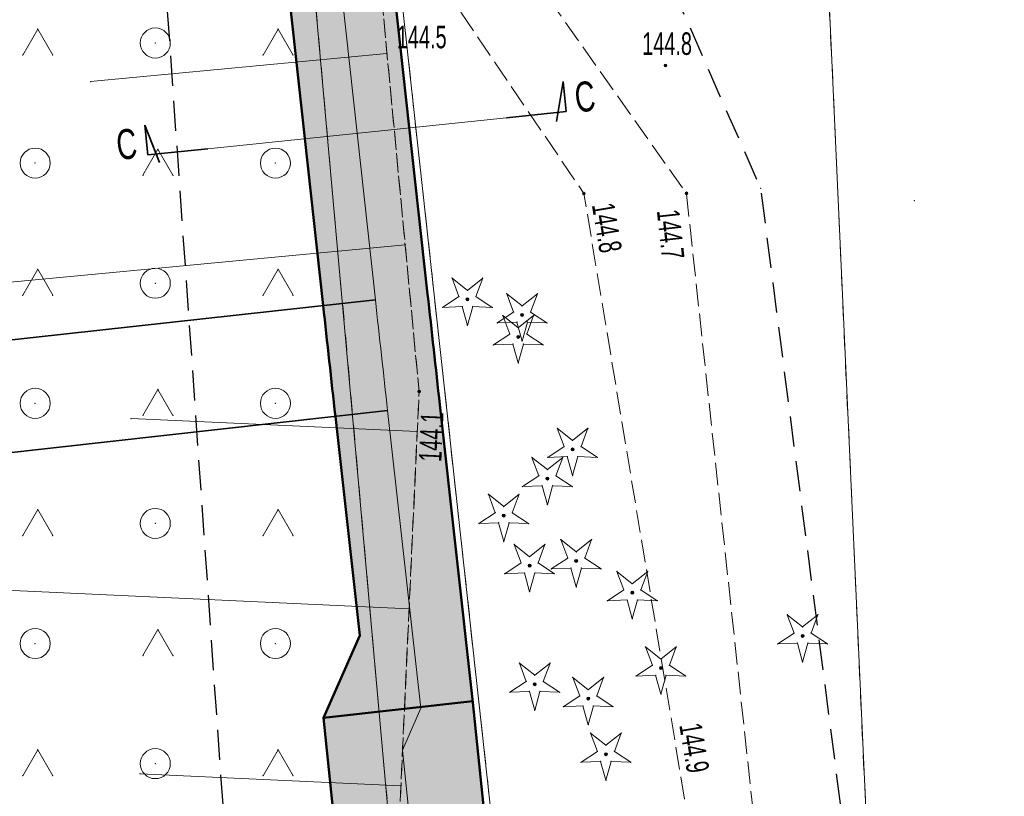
# Model space of a CAD drawing. Extents: x 6456700 to 6518119, y 5963420 to 5980059.
# Tile 215 of 256: x 6512450 to 6512483, y 5966555 to 5966581. Entities that reach past the tile are written whole.
import ezdxf
from ezdxf.enums import TextEntityAlignment as Align

# ---------------------------------------------------------------- set-up
doc = ezdxf.new("R2010")
doc.units = 0
doc.header["$MEASUREMENT"] = 0
for name, pattern in [('L_0_03', [1, 0.5, -0.5]), ('L_0_04', [1.5, 1, -0.5]), ('L_0_52', [1, 0.75, -0.25]), ('L_0_5A', [0.75, 0.5, -0.25])]:
    doc.linetypes.add(name, pattern=pattern)
doc.layers.get('0').update_dxf_attribs({"color": 2, "linetype": 'CONTINUOUS', "lineweight": 5})
for name, color, linetype, lineweight in [('000_Inne__niezydentyfikowane_', 7, 'CONTINUOUS', 18), ('18mm Kreska ciągła', 7, 'CONTINUOUS', 18), ('218_kontur_uzytku_gruntowego', 96, 'L_0_03', 18), ('219_dzialka_ewidencyjna', 7, 'CONTINUOUS', 18), ('35mm Ciągła', 7, 'CONTINUOUS', 35), ('50mm Kreska ciągła', 7, 'CONTINUOUS', 50), ('9mm Kreska ciągła', 252, 'CONTINUOUS', 9), ('drzewo_iglaste', 7, 'CONTINUOUS', 18), ('jezdnia', 7, 'CONTINUOUS', 18), ('ogrodzenie_trwale', 7, 'CONTINUOUS', 18), ('pikieta_naturalna', 7, 'CONTINUOUS', 18), ('pikieta_naturalna_Atr2', 7, 'CONTINUOUS', 18), ('skarpa_nieumocniona', 7, 'CONTINUOUS', 18), ('teren_zalesiony', 7, 'CONTINUOUS', 18), ('Zakres', 7, 'CONTINUOUS', 18)]:
    doc.layers.add(name, color=color, linetype=linetype, lineweight=lineweight)
doc.styles.get("Standard").update_dxf_attribs({"font": 'txt', "width": 0.75})
doc.styles.add('Znaczniki', font='GOTHIC.TTF', dxfattribs={"width": 0.7})

# ---------------------------------------------------------------- blocks, each defined once
blk = doc.blocks.new('mdcp_nowa')
at = {"layer": 'drzewo_iglaste', "linetype": 'Continuous', "lineweight": 18}
for points in [[(6495196.47, 5983022.25, 1), (6495196.47, 5983022.35, 1)], [(6495198.29, 5983021.73, 1), (6495198.29, 5983021.83, 1)], [(6495198.16, 5983021, 1), (6495198.16, 5983021.1, 1)], [(6495199.97, 5983017.25, 1), (6495199.97, 5983017.35, 1)], [(6495199.13, 5983016.28, 1), (6495199.13, 5983016.38, 1)], [(6495197.68, 5983015.05, 1), (6495197.68, 5983015.15, 1)], [(6495198.54, 5983013.38, 1), (6495198.54, 5983013.48, 1)], [(6495200.09, 5983013.54, 1), (6495200.09, 5983013.64, 1)], [(6495201.96, 5983012.48, 1), (6495201.96, 5983012.58, 1)], [(6495207.63, 5983011.04, 1), (6495207.63, 5983011.14, 1)], [(6495202.91, 5983009.97, 1), (6495202.91, 5983010.07, 1)], [(6495198.71, 5983009.43, 1), (6495198.71, 5983009.53, 1)], [(6495200.49, 5983008.95, 1), (6495200.49, 5983009.05, 1)], [(6495201.08, 5983007.1, 1), (6495201.08, 5983007.2, 1)]]:
    blk.add_hatch(color=94, dxfattribs=at).paths.add_polyline_path(points)
at = {"layer": 'pikieta_naturalna', "linetype": 'Continuous', "lineweight": 18}
for points in [[(6495203.06, 5983030.045, 1), (6495203.06, 5983030.135, 1)], [(6495200.35, 5983025.775, 1), (6495200.35, 5983025.865, 1)], [(6495203.76, 5983025.785, 1), (6495203.76, 5983025.875, 1)], [(6495194.86, 5983019.185, 1), (6495194.86, 5983019.275, 1)]]:
    blk.add_hatch(color=18, dxfattribs=at).paths.add_polyline_path(points)
at = {"layer": '000_Inne__niezydentyfikowane_', "linetype": 'Continuous', "lineweight": 18, "flags": 128}
for points in [[(6495193.79, 5983030.49), (6495183.92, 5983029.55)], [(6495194.4, 5983024.12), (6495175.14, 5983022.29)], [(6495194.8, 5983017.9), (6495185.27, 5983018.33)], [(6495194.53, 5983011.99), (6495176.77, 5983012.81)], [(6495194.25, 5983006.1), (6495185.57, 5983006.5)]]:
    blk.add_lwpolyline(points, dxfattribs=at)
at = {"layer": '000_Inne__niezydentyfikowane_'}
for p in [(6495193.79, 5983030.49), (6495183.92, 5983029.55), (6495194.4, 5983024.12), (6495185.27, 5983018.33), (6495194.8, 5983017.9), (6495194.53, 5983011.99), (6495185.57, 5983006.5), (6495194.25, 5983006.1)]:
    blk.add_point(p, dxfattribs=at)
at = {"layer": '218_kontur_uzytku_gruntowego', "lineweight": 18, "flags": 128}
for points in [[(6495189.39, 5983076.89), (6495199.98, 5982980.36)], [(6495199.25, 5982944.91), (6495187.44, 5983076.36)], [(6495209.81, 5983003.62), (6495207.07, 5983064)]]:
    blk.add_lwpolyline(points, dxfattribs=at)
at = {"layer": '219_dzialka_ewidencyjna', "color": 3, "linetype": 'Continuous', "lineweight": 18, "flags": 128}
for points in [[(6495199.98, 5982980.36), (6495189.39, 5983076.89)], [(6495199.25, 5982944.91), (6495187.44, 5983076.36)], [(6495207.07, 5983064), (6495209.81, 5983003.62)]]:
    blk.add_lwpolyline(points, dxfattribs=at)
at = {"layer": 'drzewo_iglaste', "color": 94, "linetype": 'Continuous', "lineweight": 13, "flags": 128}
for points in [[(6495196.187, 5983022.393), (6495195.958, 5983023.006)], [(6495195.958, 5983023.006), (6495196.47, 5983022.599)], [(6495196.47, 5983022.599), (6495196.982, 5983023.006)], [(6495196.982, 5983023.006), (6495196.753, 5983022.393)], [(6495195.642, 5983022.032), (6495196.187, 5983022.393)], [(6495196.753, 5983022.393), (6495197.298, 5983022.032)], [(6495198.007, 5983021.873), (6495197.778, 5983022.486)], [(6495197.778, 5983022.486), (6495198.29, 5983022.079)], [(6495198.29, 5983022.079), (6495198.802, 5983022.486)], [(6495198.802, 5983022.486), (6495198.573, 5983021.873)], [(6495196.295, 5983022.06), (6495195.642, 5983022.032)], [(6495196.47, 5983021.43), (6495196.295, 5983022.06)], [(6495196.645, 5983022.06), (6495196.47, 5983021.43)], [(6495197.298, 5983022.032), (6495196.645, 5983022.06)], [(6495197.462, 5983021.512), (6495198.007, 5983021.873)], [(6495197.877, 5983021.143), (6495197.648, 5983021.756)], [(6495197.648, 5983021.756), (6495198.16, 5983021.349)], [(6495198.16, 5983021.349), (6495198.672, 5983021.756)], [(6495198.672, 5983021.756), (6495198.443, 5983021.143)], [(6495198.573, 5983021.873), (6495199.118, 5983021.512)], [(6495198.115, 5983021.54), (6495197.462, 5983021.512)], [(6495198.29, 5983020.91), (6495198.115, 5983021.54)], [(6495198.465, 5983021.54), (6495198.29, 5983020.91)], [(6495199.118, 5983021.512), (6495198.465, 5983021.54)], [(6495197.332, 5983020.782), (6495197.877, 5983021.143)], [(6495198.443, 5983021.143), (6495198.988, 5983020.782)], [(6495197.985, 5983020.81), (6495197.332, 5983020.782)], [(6495198.16, 5983020.18), (6495197.985, 5983020.81)], [(6495198.335, 5983020.81), (6495198.16, 5983020.18)], [(6495198.988, 5983020.782), (6495198.335, 5983020.81)], [(6495199.458, 5983018.006), (6495199.97, 5983017.599)], [(6495199.687, 5983017.393), (6495199.458, 5983018.006)], [(6495199.97, 5983017.599), (6495200.482, 5983018.006)], [(6495200.482, 5983018.006), (6495200.253, 5983017.393)], [(6495199.142, 5983017.032), (6495199.687, 5983017.393)], [(6495200.253, 5983017.393), (6495200.798, 5983017.032)], [(6495199.795, 5983017.06), (6495199.142, 5983017.032)], [(6495199.97, 5983016.43), (6495199.795, 5983017.06)], [(6495200.145, 5983017.06), (6495199.97, 5983016.43)], [(6495200.798, 5983017.032), (6495200.145, 5983017.06)], [(6495198.618, 5983017.036), (6495199.13, 5983016.629)], [(6495198.847, 5983016.423), (6495198.618, 5983017.036)], [(6495199.13, 5983016.629), (6495199.642, 5983017.036)], [(6495199.642, 5983017.036), (6495199.413, 5983016.423)], [(6495198.302, 5983016.062), (6495198.847, 5983016.423)], [(6495199.413, 5983016.423), (6495199.958, 5983016.062)], [(6495198.955, 5983016.09), (6495198.302, 5983016.062)], [(6495199.13, 5983015.46), (6495198.955, 5983016.09)], [(6495199.305, 5983016.09), (6495199.13, 5983015.46)], [(6495199.958, 5983016.062), (6495199.305, 5983016.09)], [(6495197.168, 5983015.806), (6495197.68, 5983015.399)], [(6495197.397, 5983015.193), (6495197.168, 5983015.806)], [(6495197.68, 5983015.399), (6495198.192, 5983015.806)], [(6495198.192, 5983015.806), (6495197.963, 5983015.193)], [(6495196.852, 5983014.832), (6495197.397, 5983015.193)], [(6495197.963, 5983015.193), (6495198.508, 5983014.832)], [(6495197.505, 5983014.86), (6495196.852, 5983014.832)], [(6495197.68, 5983014.23), (6495197.505, 5983014.86)], [(6495197.855, 5983014.86), (6495197.68, 5983014.23)], [(6495198.508, 5983014.832), (6495197.855, 5983014.86)], [(6495198.028, 5983014.136), (6495198.54, 5983013.729)], [(6495198.257, 5983013.523), (6495198.028, 5983014.136)], [(6495198.54, 5983013.729), (6495199.052, 5983014.136)], [(6495199.052, 5983014.136), (6495198.823, 5983013.523)], [(6495199.578, 5983014.296), (6495200.09, 5983013.889)], [(6495199.807, 5983013.683), (6495199.578, 5983014.296)], [(6495200.09, 5983013.889), (6495200.602, 5983014.296)], [(6495200.602, 5983014.296), (6495200.373, 5983013.683)], [(6495197.712, 5983013.162), (6495198.257, 5983013.523)], [(6495198.823, 5983013.523), (6495199.368, 5983013.162)], [(6495199.262, 5983013.322), (6495199.807, 5983013.683)], [(6495200.373, 5983013.683), (6495200.918, 5983013.322)], [(6495198.365, 5983013.19), (6495197.712, 5983013.162)], [(6495198.54, 5983012.56), (6495198.365, 5983013.19)], [(6495198.715, 5983013.19), (6495198.54, 5983012.56)], [(6495199.368, 5983013.162), (6495198.715, 5983013.19)], [(6495199.915, 5983013.35), (6495199.262, 5983013.322)], [(6495200.09, 5983012.72), (6495199.915, 5983013.35)], [(6495200.265, 5983013.35), (6495200.09, 5983012.72)], [(6495200.918, 5983013.322), (6495200.265, 5983013.35)], [(6495201.677, 5983012.623), (6495201.448, 5983013.236)], [(6495201.448, 5983013.236), (6495201.96, 5983012.829)], [(6495201.96, 5983012.829), (6495202.472, 5983013.236)], [(6495202.472, 5983013.236), (6495202.243, 5983012.623)], [(6495201.132, 5983012.262), (6495201.677, 5983012.623)], [(6495202.243, 5983012.623), (6495202.788, 5983012.262)], [(6495201.785, 5983012.29), (6495201.132, 5983012.262)], [(6495201.96, 5983011.66), (6495201.785, 5983012.29)], [(6495202.135, 5983012.29), (6495201.96, 5983011.66)], [(6495202.788, 5983012.262), (6495202.135, 5983012.29)], [(6495207.347, 5983011.183), (6495207.118, 5983011.796)], [(6495207.118, 5983011.796), (6495207.63, 5983011.389)], [(6495207.63, 5983011.389), (6495208.142, 5983011.796)], [(6495208.142, 5983011.796), (6495207.913, 5983011.183)], [(6495206.802, 5983010.822), (6495207.347, 5983011.183)], [(6495207.913, 5983011.183), (6495208.458, 5983010.822)], [(6495207.455, 5983010.85), (6495206.802, 5983010.822)], [(6495207.63, 5983010.22), (6495207.455, 5983010.85)], [(6495207.805, 5983010.85), (6495207.63, 5983010.22)], [(6495208.458, 5983010.822), (6495207.805, 5983010.85)], [(6495202.627, 5983010.113), (6495202.398, 5983010.726)], [(6495202.398, 5983010.726), (6495202.91, 5983010.319)], [(6495202.91, 5983010.319), (6495203.422, 5983010.726)], [(6495203.422, 5983010.726), (6495203.193, 5983010.113)], [(6495198.198, 5983010.186), (6495198.71, 5983009.779)], [(6495198.427, 5983009.573), (6495198.198, 5983010.186)], [(6495198.71, 5983009.779), (6495199.222, 5983010.186)], [(6495199.222, 5983010.186), (6495198.993, 5983009.573)], [(6495202.082, 5983009.752), (6495202.627, 5983010.113)], [(6495203.193, 5983010.113), (6495203.738, 5983009.752)], [(6495197.882, 5983009.212), (6495198.427, 5983009.573)], [(6495198.993, 5983009.573), (6495199.538, 5983009.212)], [(6495199.978, 5983009.706), (6495200.49, 5983009.299)], [(6495200.207, 5983009.093), (6495199.978, 5983009.706)], [(6495200.49, 5983009.299), (6495201.002, 5983009.706)], [(6495201.002, 5983009.706), (6495200.773, 5983009.093)], [(6495202.735, 5983009.78), (6495202.082, 5983009.752)], [(6495202.91, 5983009.15), (6495202.735, 5983009.78)], [(6495203.085, 5983009.78), (6495202.91, 5983009.15)], [(6495203.738, 5983009.752), (6495203.085, 5983009.78)], [(6495198.535, 5983009.24), (6495197.882, 5983009.212)], [(6495198.71, 5983008.61), (6495198.535, 5983009.24)], [(6495198.885, 5983009.24), (6495198.71, 5983008.61)], [(6495199.538, 5983009.212), (6495198.885, 5983009.24)], [(6495199.662, 5983008.732), (6495200.207, 5983009.093)], [(6495200.773, 5983009.093), (6495201.318, 5983008.732)], [(6495200.315, 5983008.76), (6495199.662, 5983008.732)], [(6495200.49, 5983008.13), (6495200.315, 5983008.76)], [(6495200.665, 5983008.76), (6495200.49, 5983008.13)], [(6495201.318, 5983008.732), (6495200.665, 5983008.76)], [(6495200.568, 5983007.856), (6495201.08, 5983007.449)], [(6495200.797, 5983007.243), (6495200.568, 5983007.856)], [(6495201.08, 5983007.449), (6495201.592, 5983007.856)], [(6495201.592, 5983007.856), (6495201.363, 5983007.243)], [(6495200.252, 5983006.882), (6495200.797, 5983007.243)], [(6495201.363, 5983007.243), (6495201.908, 5983006.882)], [(6495200.905, 5983006.91), (6495200.252, 5983006.882)], [(6495201.08, 5983006.28), (6495200.905, 5983006.91)], [(6495201.255, 5983006.91), (6495201.08, 5983006.28)], [(6495201.908, 5983006.882), (6495201.255, 5983006.91)]]:
    blk.add_lwpolyline(points, dxfattribs=at)
at = {"layer": 'drzewo_iglaste', "color": 94, "linetype": 'Continuous', "lineweight": 18}
for centre in [(6495196.47, 5983022.3), (6495198.29, 5983021.78), (6495198.16, 5983021.05), (6495199.97, 5983017.3), (6495199.13, 5983016.33), (6495197.68, 5983015.1), (6495198.54, 5983013.43), (6495200.09, 5983013.59), (6495201.96, 5983012.53), (6495207.63, 5983011.09), (6495202.91, 5983010.02), (6495198.71, 5983009.48), (6495200.49, 5983009), (6495201.08, 5983007.15)]:
    blk.add_circle(centre, 0.05, dxfattribs=at)
at = {"layer": 'drzewo_iglaste'}
for p in [(6495195.958, 5983023.006), (6495195.958, 5983023.006), (6495196.982, 5983023.006), (6495196.982, 5983023.006), (6495196.187, 5983022.393), (6495196.187, 5983022.393), (6495196.47, 5983022.599), (6495196.47, 5983022.599), (6495196.47, 5983022.3), (6495196.753, 5983022.393), (6495196.753, 5983022.393), (6495197.778, 5983022.486), (6495197.778, 5983022.486), (6495198.802, 5983022.486), (6495198.802, 5983022.486), (6495195.642, 5983022.032), (6495195.642, 5983022.032), (6495196.295, 5983022.06), (6495196.295, 5983022.06), (6495196.645, 5983022.06), (6495196.645, 5983022.06), (6495197.298, 5983022.032), (6495197.298, 5983022.032), (6495198.29, 5983022.079), (6495198.29, 5983022.079), (6495197.648, 5983021.756), (6495197.648, 5983021.756), (6495198.007, 5983021.873), (6495198.007, 5983021.873), (6495198.29, 5983021.78), (6495198.573, 5983021.873), (6495198.573, 5983021.873), (6495198.672, 5983021.756), (6495198.672, 5983021.756), (6495196.47, 5983021.43), (6495196.47, 5983021.43), (6495197.462, 5983021.512), (6495197.462, 5983021.512), (6495198.115, 5983021.54), (6495198.115, 5983021.54), (6495198.16, 5983021.349), (6495198.16, 5983021.349), (6495198.465, 5983021.54), (6495198.465, 5983021.54), (6495199.118, 5983021.512), (6495199.118, 5983021.512), (6495197.877, 5983021.143), (6495197.877, 5983021.143), (6495198.16, 5983021.05), (6495198.443, 5983021.143), (6495198.443, 5983021.143), (6495197.332, 5983020.782), (6495197.332, 5983020.782), (6495197.985, 5983020.81), (6495197.985, 5983020.81), (6495198.29, 5983020.91), (6495198.29, 5983020.91), (6495198.335, 5983020.81), (6495198.335, 5983020.81), (6495198.988, 5983020.782), (6495198.988, 5983020.782), (6495198.16, 5983020.18), (6495198.16, 5983020.18), (6495199.458, 5983018.006), (6495199.458, 5983018.006), (6495200.482, 5983018.006), (6495200.482, 5983018.006), (6495199.687, 5983017.393), (6495199.687, 5983017.393), (6495199.97, 5983017.599), (6495199.97, 5983017.599), (6495200.253, 5983017.393), (6495200.253, 5983017.393), (6495199.795, 5983017.06), (6495199.795, 5983017.06), (6495199.97, 5983017.3), (6495200.145, 5983017.06), (6495200.145, 5983017.06), (6495198.618, 5983017.036), (6495198.618, 5983017.036), (6495199.142, 5983017.032), (6495199.142, 5983017.032), (6495199.642, 5983017.036), (6495199.642, 5983017.036), (6495200.798, 5983017.032), (6495200.798, 5983017.032), (6495198.847, 5983016.423), (6495198.847, 5983016.423), (6495199.13, 5983016.629), (6495199.13, 5983016.629), (6495199.413, 5983016.423), (6495199.413, 5983016.423), (6495199.97, 5983016.43), (6495199.97, 5983016.43), (6495198.955, 5983016.09), (6495198.955, 5983016.09), (6495199.13, 5983016.33), (6495199.305, 5983016.09), (6495199.305, 5983016.09), (6495197.168, 5983015.806), (6495197.168, 5983015.806), (6495198.192, 5983015.806), (6495198.192, 5983015.806), (6495198.302, 5983016.062), (6495198.302, 5983016.062), (6495199.958, 5983016.062), (6495199.958, 5983016.062), (6495199.13, 5983015.46), (6495199.13, 5983015.46), (6495197.397, 5983015.193), (6495197.397, 5983015.193), (6495197.68, 5983015.399), (6495197.68, 5983015.399), (6495197.68, 5983015.1), (6495197.963, 5983015.193), (6495197.963, 5983015.193), (6495196.852, 5983014.832), (6495196.852, 5983014.832), (6495197.505, 5983014.86), (6495197.505, 5983014.86), (6495197.855, 5983014.86), (6495197.855, 5983014.86), (6495198.508, 5983014.832), (6495198.508, 5983014.832), (6495197.68, 5983014.23), (6495197.68, 5983014.23), (6495198.028, 5983014.136), (6495198.028, 5983014.136), (6495199.052, 5983014.136), (6495199.052, 5983014.136), (6495199.578, 5983014.296), (6495199.578, 5983014.296), (6495200.602, 5983014.296), (6495200.602, 5983014.296), (6495200.09, 5983013.889), (6495200.09, 5983013.889), (6495198.257, 5983013.523), (6495198.257, 5983013.523), (6495198.54, 5983013.729), (6495198.54, 5983013.729), (6495198.823, 5983013.523), (6495198.823, 5983013.523), (6495199.807, 5983013.683), (6495199.807, 5983013.683), (6495200.09, 5983013.59), (6495200.373, 5983013.683), (6495200.373, 5983013.683), (6495197.712, 5983013.162), (6495197.712, 5983013.162), (6495198.365, 5983013.19), (6495198.365, 5983013.19), (6495198.54, 5983013.43), (6495198.715, 5983013.19), (6495198.715, 5983013.19), (6495199.262, 5983013.322), (6495199.262, 5983013.322), (6495199.368, 5983013.162), (6495199.368, 5983013.162), (6495199.915, 5983013.35), (6495199.915, 5983013.35), (6495200.265, 5983013.35), (6495200.265, 5983013.35), (6495200.918, 5983013.322), (6495200.918, 5983013.322), (6495201.448, 5983013.236), (6495201.448, 5983013.236), (6495202.472, 5983013.236), (6495202.472, 5983013.236), (6495201.96, 5983012.829), (6495201.96, 5983012.829), (6495198.54, 5983012.56), (6495198.54, 5983012.56), (6495200.09, 5983012.72), (6495200.09, 5983012.72), (6495201.677, 5983012.623), (6495201.677, 5983012.623), (6495201.96, 5983012.53), (6495202.243, 5983012.623), (6495202.243, 5983012.623), (6495201.132, 5983012.262), (6495201.132, 5983012.262), (6495201.785, 5983012.29), (6495201.785, 5983012.29), (6495202.135, 5983012.29), (6495202.135, 5983012.29), (6495202.788, 5983012.262), (6495202.788, 5983012.262), (6495201.96, 5983011.66), (6495201.96, 5983011.66), (6495207.118, 5983011.796), (6495207.118, 5983011.796), (6495208.142, 5983011.796), (6495208.142, 5983011.796), (6495207.347, 5983011.183), (6495207.347, 5983011.183), (6495207.63, 5983011.389), (6495207.63, 5983011.389), (6495207.913, 5983011.183), (6495207.913, 5983011.183), (6495206.802, 5983010.822), (6495206.802, 5983010.822), (6495207.455, 5983010.85), (6495207.455, 5983010.85), (6495207.63, 5983011.09), (6495207.805, 5983010.85), (6495207.805, 5983010.85), (6495208.458, 5983010.822), (6495208.458, 5983010.822), (6495202.398, 5983010.726), (6495202.398, 5983010.726), (6495203.422, 5983010.726), (6495203.422, 5983010.726), (6495198.198, 5983010.186), (6495198.198, 5983010.186), (6495199.222, 5983010.186), (6495199.222, 5983010.186), (6495202.91, 5983010.319), (6495202.91, 5983010.319), (6495207.63, 5983010.22), (6495207.63, 5983010.22), (6495202.627, 5983010.113), (6495202.627, 5983010.113), (6495202.91, 5983010.02), (6495203.193, 5983010.113), (6495203.193, 5983010.113), (6495198.427, 5983009.573), (6495198.427, 5983009.573), (6495198.71, 5983009.779), (6495198.71, 5983009.779), (6495198.993, 5983009.573), (6495198.993, 5983009.573), (6495199.978, 5983009.706), (6495199.978, 5983009.706), (6495201.002, 5983009.706), (6495201.002, 5983009.706), (6495202.082, 5983009.752), (6495202.082, 5983009.752), (6495202.735, 5983009.78), (6495202.735, 5983009.78), (6495203.085, 5983009.78), (6495203.085, 5983009.78), (6495203.738, 5983009.752), (6495203.738, 5983009.752), (6495197.882, 5983009.212), (6495197.882, 5983009.212), (6495198.535, 5983009.24), (6495198.535, 5983009.24), (6495198.71, 5983009.48), (6495198.885, 5983009.24), (6495198.885, 5983009.24), (6495199.538, 5983009.212), (6495199.538, 5983009.212), (6495200.49, 5983009.299), (6495200.49, 5983009.299), (6495200.207, 5983009.093), (6495200.207, 5983009.093), (6495200.49, 5983009), (6495200.773, 5983009.093), (6495200.773, 5983009.093), (6495202.91, 5983009.15), (6495202.91, 5983009.15), (6495198.71, 5983008.61), (6495198.71, 5983008.61), (6495199.662, 5983008.732), (6495199.662, 5983008.732), (6495200.315, 5983008.76), (6495200.315, 5983008.76), (6495200.665, 5983008.76), (6495200.665, 5983008.76), (6495201.318, 5983008.732), (6495201.318, 5983008.732), (6495200.49, 5983008.13), (6495200.49, 5983008.13), (6495200.568, 5983007.856), (6495200.568, 5983007.856), (6495201.592, 5983007.856), (6495201.592, 5983007.856), (6495200.797, 5983007.243), (6495200.797, 5983007.243), (6495201.08, 5983007.449), (6495201.08, 5983007.449), (6495201.363, 5983007.243), (6495201.363, 5983007.243), (6495200.905, 5983006.91), (6495200.905, 5983006.91), (6495201.08, 5983007.15), (6495201.255, 5983006.91), (6495201.255, 5983006.91), (6495200.252, 5983006.882), (6495200.252, 5983006.882), (6495201.908, 5983006.882), (6495201.908, 5983006.882), (6495201.08, 5983006.28), (6495201.08, 5983006.28)]:
    blk.add_point(p, dxfattribs=at)
at = {"layer": 'jezdnia', "color": 7, "linetype": 'L_0_52', "lineweight": 18, "flags": 128}
blk.add_lwpolyline([(6495195.83, 5982978.97), (6495200.77, 5982990.52), (6495203.76, 5983005.28), (6495200.35, 5983025.82), (6495193.24, 5983036.29), (6495189.14, 5983049.6), (6495185.12, 5983067.8), (6495183.17, 5983077.08), (6495178.19, 5983089.73), (6495174.64, 5983098.86), (6495168.43, 5983115.09), (6495161.55, 5983133.83), (6495154.76, 5983147.58), (6495144.33, 5983166.27), (6495135.54, 5983182.13), (6495131.43, 5983212.99), (6495131.68, 5983233.26), (6495131.46, 5983243.99), (6495128.32, 5983280.81), (6495127.29, 5983298.52), (6495124.19, 5983336.19), (6495123.5, 5983344), (6495121.28, 5983367.92), (6495119.64, 5983396.13), (6495116.73, 5983412.76), (6495117.19, 5983441.35), (6495116.43, 5983457.42), (6495115.48, 5983476.53), (6495115.11, 5983482.62), (6495112.3, 5983484.4), (6495091.45, 5983481.81), (6495091.37, 5983484.19), (6495109.96, 5983486.92), (6495113.25, 5983490.41), (6495113.24, 5983503.43), (6495112.69, 5983521.82), (6495113.13, 5983545.8), (6495113.51, 5983566.95), (6495116.02, 5983585), (6495118.4, 5983609.28), (6495123.42, 5983650.06), (6495131.2, 5983686.54), (6495140.07, 5983719.72), (6495146.41, 5983753.33), (6495149.05, 5983763.24), (6495154.18, 5983776.85), (6495160.67, 5983784.68), (6495175.29, 5983798.4), (6495197.26, 5983816.17), (6495217.4, 5983831.86), (6495238.65, 5983846.53), (6495263.72, 5983869.02), (6495276.39, 5983884.8), (6495285.32, 5983901), (6495289.2, 5983910.41), (6495292.89, 5983924.2), (6495294.78, 5983930.12), (6495299.2, 5983944.93), (6495304.61, 5983964.52), (6495307.5, 5983979.46), (6495307.59, 5983992.22), (6495306.46, 5984009.09), (6495305.69, 5984028.3), (6495305.67, 5984038.17), (6495300.99, 5984057.07), (6495297.28, 5984082.3), (6495291.79, 5984107.54), (6495288.36, 5984130.45), (6495280.64, 5984151.56), (6495274.64, 5984171.22), (6495270.98, 5984181.26), (6495273.99, 5984181.03), (6495276.87, 5984171.8), (6495283.5, 5984152.14), (6495291.35, 5984131.82), (6495294.78, 5984110.77), (6495299.68, 5984081.31), (6495303.27, 5984060.79), (6495332.62, 5984062.58), (6495350.78, 5984065.69), (6495352.73, 5984070.57), (6495357.63, 5984062.1), (6495352.37, 5984062.87), (6495334.16, 5984059.86), (6495303.89, 5984056.79), (6495307.64, 5984045.46), (6495309.06, 5984037.47), (6495310.62, 5984029.01), (6495312.95, 5983997.49), (6495310.44, 5983991.82), (6495310.09, 5983979.31), (6495307.08, 5983963.82), (6495301.68, 5983944.67), (6495295.97, 5983923.79), (6495292.77, 5983913.71), (6495290.13, 5983906.38), (6495284.32, 5983893.37), (6495278.05, 5983883.04), (6495264.46, 5983865.44), (6495239.09, 5983842.69), (6495219.23, 5983829.73), (6495216.93, 5983819.97), (6495223.58, 5983813.84), (6495228.16, 5983809.41), (6495224.21, 5983807.55), (6495214.94, 5983813.05), (6495207.87, 5983817.5), (6495201.24, 5983815.27), (6495178.34, 5983796.41), (6495165.6, 5983786.15), (6495159.73, 5983777.73), (6495154.77, 5983771.17), (6495151.16, 5983759.97), (6495150.26, 5983749.93), (6495142.6, 5983719.51), (6495134.42, 5983684.95), (6495127.4, 5983650.76), (6495120.08, 5983602.2), (6495117.42, 5983578.29), (6495115.94, 5983567.9), (6495115.38, 5983544.13), (6495115.07, 5983520.98), (6495115.65, 5983504.52), (6495116.24, 5983490.91), (6495120.25, 5983487.29), (6495126.33, 5983487.84), (6495143.65, 5983489.58), (6495144.46, 5983486.94), (6495127.88, 5983485.15), (6495121.64, 5983482.36), (6495118.37, 5983476.22), (6495119.55, 5983458.22), (6495119.45, 5983441.1), (6495120.18, 5983413.18), (6495121.99, 5983405.13), (6495126.07, 5983403.29), (6495130.48, 5983403.23), (6495129.73, 5983399.77), (6495124.35, 5983396.96), (6495123.73, 5983368.04), (6495126.63, 5983336.2), (6495129.59, 5983298.85), (6495131.1, 5983280.79), (6495133, 5983262.8), (6495134.25, 5983243.51), (6495134.8, 5983233.03), (6495133.67, 5983213.6), (6495138.07, 5983181.73), (6495146.27, 5983167.62), (6495157.18, 5983147.99), (6495163.68, 5983134.39), (6495170.96, 5983115.51), (6495175.46, 5983104.48), (6495181.17, 5983100.74), (6495199.93, 5983101.55), (6495199.17, 5983099.07), (6495182.34, 5983097.53), (6495180.35, 5983094.32), (6495185.39, 5983081.2), (6495192.07, 5983052.44), (6495195.58, 5983038.04), (6495198.53, 5983033.23), (6495203.76, 5983025.83), (6495206.13, 5983003.89), (6495202.54, 5982989.27), (6495201.18, 5982984.38), (6495199.22, 5982977.33), (6495199.31, 5982965.37), (6495200.17, 5982948.62), (6495203.01, 5982926.24), (6495205.43, 5982907.13), (6495210.02, 5982873.53), (6495214.31, 5982847.66), (6495217.75, 5982836.69), (6495222.16, 5982822), (6495228.36, 5982806.97), (6495230.37, 5982804.25), (6495235.28, 5982800.03), (6495240.12, 5982797.03), (6495226.36, 5982801.25), (6495225.42, 5982799.59), (6495224.16, 5982791.52), (6495222.71, 5982778.54), (6495222.21, 5982760.62), (6495221.26, 5982748.78), (6495217.72, 5982722.5), (6495220.89, 5982699.43), (6495222.63, 5982688.01), (6495226.82, 5982681.43), (6495232.44, 5982678.09), (6495238.57, 5982677.74), (6495238.58, 5982674.2), (6495234.94, 5982674.18), (6495222.7, 5982675.95), (6495211.13, 5982675.67), (6495203.44, 5982672.24), (6495190.56, 5982660.85), (6495183.64, 5982651.87), (6495180.18, 5982645.51), (6495176.56, 5982638.14), (6495173.06, 5982629.9), (6495169.79, 5982622.28), (6495168.95, 5982621.1), (6495167.1, 5982622.09), (6495169.54, 5982629.99), (6495175.88, 5982643.52), (6495181.21, 5982652.88), (6495188.25, 5982661.9), (6495200.25, 5982673.34), (6495211.64, 5982680.53), (6495218.14, 5982692.06), (6495218.39, 5982699.72), (6495215.1, 5982723.62), (6495216.08, 5982729.8), (6495218.41, 5982743.49), (6495220.09, 5982761.04), (6495220.41, 5982779.3), (6495221.74, 5982791.03), (6495222.5, 5982799.07), (6495220.92, 5982803.86), (6495210.51, 5982812.59), (6495206.38, 5982817.94), (6495202.5, 5982823.86), (6495197.41, 5982834.99), (6495191.07, 5982840.79), (6495178.96, 5982851.25), (6495180.72, 5982852.83), (6495192.33, 5982842.82), (6495193.9, 5982841.49), (6495196.29, 5982839.47), (6495200.7, 5982838.43), (6495206.86, 5982825.62), (6495210.11, 5982820.87), (6495214.26, 5982814.71), (6495221.36, 5982809.09), (6495224.36, 5982806.84), (6495223.38, 5982810.9), (6495218.5, 5982823.84), (6495214.57, 5982836.22), (6495211.53, 5982847.15), (6495206.8, 5982872.08), (6495202.64, 5982906.51), (6495199.04, 5982926.21), (6495196.67, 5982948.55), (6495195.68, 5982964.58)], close=True, dxfattribs=at)
at = {"layer": 'jezdnia'}
for p in [(6495200.35, 5983025.82), (6495203.76, 5983025.83)]:
    blk.add_point(p, dxfattribs=at)
at = {"layer": 'ogrodzenie_trwale'}
blk.add_point((6495211.35, 5983025.59), dxfattribs=at)
at = {"layer": 'pikieta_naturalna', "color": 7, "linetype": 'Continuous', "lineweight": 18}
for centre in [(6495203.06, 5983030.09), (6495200.35, 5983025.82), (6495203.76, 5983025.83), (6495194.86, 5983019.23)]:
    blk.add_circle(centre, 0.045, dxfattribs=at)
at = {"layer": 'pikieta_naturalna'}
for p in [(6495203.06, 5983030.09), (6495200.35, 5983025.82), (6495203.76, 5983025.83), (6495194.86, 5983019.23)]:
    blk.add_point(p, dxfattribs=at)
at = {"layer": 'skarpa_nieumocniona', "color": 7, "linetype": 'L_0_5A', "lineweight": 18, "flags": 128}
blk.add_lwpolyline([(6495217.65, 5982814.39), (6495212.8, 5982822.34), (6495206.86, 5982825.62), (6495200.7, 5982838.43), (6495195.46, 5982859.44), (6495192.63, 5982871.32), (6495188.85, 5982881.97), (6495183.52, 5982886.94), (6495176.14, 5982900.76), (6495180, 5982904.6), (6495179.15, 5982911.71), (6495175.72, 5982920.63), (6495175.98, 5982930.29), (6495180.63, 5982930.17), (6495180.83, 5982936.86), (6495177.45, 5982936.98), (6495177.48, 5982938.07), (6495176.61, 5982948.59), (6495174.13, 5982984.91), (6495177.26, 5983009.97), (6495168.41, 5983061.47), (6495162.99, 5983082.43), (6495163.97, 5983097.34), (6495159.47, 5983111.58), (6495154.72, 5983137.09), (6495143.3, 5983161.31), (6495133.93, 5983178.05), (6495127.78, 5983190.6), (6495121.74, 5983201), (6495109.97, 5983223.74), (6495115.06, 5983236.61), (6495123.33, 5983219.43), (6495128.48, 5983200.73), (6495134.02, 5983183.5), (6495140.69, 5983170.38), (6495148.28, 5983157.89), (6495159.34, 5983136.7), (6495163.67, 5983127.48), (6495166.42, 5983114.5), (6495172.48, 5983096.4), (6495178.19, 5983089.73), (6495183.17, 5983077.08), (6495185.12, 5983067.8), (6495189.14, 5983049.6), (6495193.24, 5983036.29), (6495194.86, 5983019.23), (6495194.22, 5983005.35), (6495194.46, 5982985.14), (6495193.02, 5982977.78), (6495193.03, 5982974.24), (6495193.09, 5982968.66), (6495193.64, 5982959.29), (6495195.49, 5982946.34), (6495195.53, 5982929.96), (6495198.39, 5982919.26), (6495200.73, 5982901.53), (6495201.7, 5982891.53), (6495206.08, 5982861.3), (6495209.07, 5982851.75), (6495212.1, 5982842.39), (6495218.5, 5982823.84), (6495223.38, 5982810.9), (6495221.36, 5982809.09)], close=True, dxfattribs=at)
at = {"layer": 'skarpa_nieumocniona'}
blk.add_point((6495194.86, 5983019.23), dxfattribs=at)
blk.add_point((6495194.86, 5983019.23), dxfattribs=at)
at = {"layer": 'teren_zalesiony', "color": 7, "linetype": 'L_0_5A', "lineweight": 18, "flags": 128}
blk.add_lwpolyline([(6495177.26, 5983009.97), (6495168.41, 5983061.47), (6495162.99, 5983082.43), (6495163.97, 5983097.34), (6495172.48, 5983096.4), (6495178.19, 5983089.73), (6495183.17, 5983077.08), (6495185.12, 5983067.8), (6495189.14, 5983049.6), (6495193.24, 5983036.29), (6495194.86, 5983019.23), (6495194.22, 5983005.35), (6495194.46, 5982985.14), (6495193.02, 5982977.78), (6495193.03, 5982974.24), (6495193.09, 5982968.66), (6495193.64, 5982959.29), (6495195.49, 5982946.34), (6495195.53, 5982929.96), (6495198.39, 5982919.26), (6495200.73, 5982901.53), (6495201.7, 5982891.53), (6495206.08, 5982861.3), (6495209.07, 5982851.75), (6495195.46, 5982859.44), (6495192.63, 5982871.32), (6495188.85, 5982881.97), (6495183.52, 5982886.94), (6495176.14, 5982900.76), (6495182.8, 5982899.3), (6495180.63, 5982930.17), (6495180.83, 5982936.86), (6495174.13, 5982984.91)], close=True, dxfattribs=at)
at = {"layer": 'teren_zalesiony', "color": 7, "linetype": 'Continuous', "lineweight": 18, "flags": 128}
for points in [[(6495181.663, 5983030.433), (6495182.163, 5983031.299)], [(6495182.163, 5983031.299), (6495182.663, 5983030.433)], [(6495189.663, 5983030.433), (6495190.163, 5983031.299)], [(6495190.163, 5983031.299), (6495190.663, 5983030.433)], [(6495185.663, 5983026.433), (6495186.163, 5983027.299)], [(6495186.163, 5983027.299), (6495186.663, 5983026.433)], [(6495181.663, 5983022.433), (6495182.163, 5983023.299)], [(6495182.163, 5983023.299), (6495182.663, 5983022.433)], [(6495189.663, 5983022.433), (6495190.163, 5983023.299)], [(6495190.163, 5983023.299), (6495190.663, 5983022.433)], [(6495185.663, 5983018.433), (6495186.163, 5983019.299)], [(6495186.163, 5983019.299), (6495186.663, 5983018.433)], [(6495181.663, 5983014.433), (6495182.163, 5983015.299)], [(6495182.163, 5983015.299), (6495182.663, 5983014.433)], [(6495189.663, 5983014.433), (6495190.163, 5983015.299)], [(6495190.163, 5983015.299), (6495190.663, 5983014.433)], [(6495185.663, 5983010.433), (6495186.163, 5983011.299)], [(6495186.163, 5983011.299), (6495186.663, 5983010.433)], [(6495181.663, 5983006.433), (6495182.163, 5983007.299)], [(6495182.163, 5983007.299), (6495182.663, 5983006.433)], [(6495189.663, 5983006.433), (6495190.163, 5983007.299)], [(6495190.163, 5983007.299), (6495190.663, 5983006.433)]]:
    blk.add_lwpolyline(points, dxfattribs=at)
at = {"layer": 'teren_zalesiony', "color": 7, "linetype": 'Continuous', "lineweight": 18}
for centre in [(6495186.076, 5983030.836), (6495182.076, 5983026.836), (6495190.076, 5983026.836), (6495186.076, 5983022.836), (6495182.076, 5983018.836), (6495190.076, 5983018.836), (6495186.076, 5983014.836), (6495182.076, 5983010.836), (6495190.076, 5983010.836), (6495186.076, 5983006.836)]:
    blk.add_circle(centre, 0.5, dxfattribs=at)
at = {"layer": 'teren_zalesiony'}
for p in [(6495182.163, 5983031.299), (6495182.163, 5983031.299), (6495190.163, 5983031.299), (6495190.163, 5983031.299), (6495186.076, 5983030.836), (6495181.663, 5983030.433), (6495182.663, 5983030.433), (6495189.663, 5983030.433), (6495190.663, 5983030.433), (6495186.163, 5983027.299), (6495186.163, 5983027.299), (6495182.076, 5983026.836), (6495190.076, 5983026.836), (6495185.663, 5983026.433), (6495186.663, 5983026.433), (6495182.163, 5983023.299), (6495182.163, 5983023.299), (6495190.163, 5983023.299), (6495190.163, 5983023.299), (6495186.076, 5983022.836), (6495181.663, 5983022.433), (6495182.663, 5983022.433), (6495189.663, 5983022.433), (6495190.663, 5983022.433), (6495186.163, 5983019.299), (6495186.163, 5983019.299), (6495194.86, 5983019.23), (6495182.076, 5983018.836), (6495190.076, 5983018.836), (6495185.663, 5983018.433), (6495186.663, 5983018.433), (6495182.163, 5983015.299), (6495182.163, 5983015.299), (6495190.163, 5983015.299), (6495190.163, 5983015.299), (6495186.076, 5983014.836), (6495181.663, 5983014.433), (6495182.663, 5983014.433), (6495189.663, 5983014.433), (6495190.663, 5983014.433), (6495186.163, 5983011.299), (6495186.163, 5983011.299), (6495182.076, 5983010.836), (6495190.076, 5983010.836), (6495185.663, 5983010.433), (6495186.663, 5983010.433), (6495182.163, 5983007.299), (6495182.163, 5983007.299), (6495190.163, 5983007.299), (6495190.163, 5983007.299), (6495186.076, 5983006.836), (6495181.663, 5983006.433), (6495182.663, 5983006.433), (6495189.663, 5983006.433), (6495190.663, 5983006.433)]:
    blk.add_point(p, dxfattribs=at)
at = {"layer": 'Zakres', "linetype": 'L_0_04', "lineweight": 25, "flags": 128}
blk.add_lwpolyline([(6495113.77, 5985050.22), (6495121.12, 5984877.07), (6495125.76, 5984757.87), (6495129.89, 5984649.81), (6495141.08, 5984611.3), (6495145.77, 5984544.53), (6495147.36, 5984487.27), (6495157.22, 5984392.07), (6495162.95, 5984387.45), (6495180.24, 5984384.16), (6495229.5, 5984386.61), (6495251.65, 5984373.41), (6495258.77, 5984357.12), (6495255.44, 5984330.44), (6495250.77, 5984304.39), (6495252.21, 5984282.78), (6495255.46, 5984256.45), (6495254.94, 5984238.25), (6495266.4, 5984211), (6495277.24, 5984182.33), (6495294.2, 5984133.19), (6495300.94, 5984095.37), (6495313.24, 5984037.69), (6495317.44, 5983978.18), (6495300.35, 5983922.18), (6495282.35, 5983883.38), (6495266.21, 5983862.23), (6495242.03, 5983839.67), (6495211.11, 5983816.86), (6495158.26, 5983772.66), (6495130.6, 5983651.16), (6495116.31, 5983543.43), (6495129.51, 5983346.73), (6495134.58, 5983264.71), (6495139.64, 5983186.97), (6495193.25, 5983077.94), (6495199.2, 5983041.97), (6495206.23, 5983026), (6495208.96, 5983004.88), (6495202.27, 5982979.48), (6495202.42, 5982950.13), (6495209.35, 5982897.38), (6495215.97, 5982850.34), (6495228.6, 5982809.97), (6495226.85, 5982778.82), (6495225.04, 5982750.56), (6495220.26, 5982723.37), (6495226.54, 5982679.97), (6495206.06, 5982669.48), (6495192.68, 5982657.71), (6495184.57, 5982648.65), (6495174.78, 5982624.58), (6495164.23, 5982604.61), (6495150.7, 5982588.3), (6495137.69, 5982582.43), (6495118.26, 5982573.75), (6495100.35, 5982558.42), (6495090.36, 5982544.99), (6495075.87, 5982519.06), (6495060.83, 5982499.68), (6495049.41, 5982485.49), (6495035.07, 5982459.7), (6495006.7, 5982406.64), (6494980.89, 5982351.84), (6494944.35, 5982293.29), (6494925.72, 5982250.11), (6494905.2, 5982190.37), (6494898.43, 5982153.5), (6494879.51, 5982063.89), (6494864.14, 5981992.66), (6494816.93, 5981768.61), (6494777.79, 5981577.7), (6494739.84, 5981394.72), (6494718.65, 5981297.89), (6494716.45, 5981237.31), (6494738.62, 5981208.21), (6494776.48, 5981173.06), (6494817.16, 5981137.44), (6494847.63, 5981109.8), (6494877.39, 5981077.08), (6494912.75, 5981030.55), (6494916.06, 5981014.71), (6494903.86, 5980957.01), (6494916.13, 5980953.51), (6494892.32, 5980927.59), (6494850.7, 5980858.8), (6494806.81, 5980779.89), (6494785.1, 5980753.49), (6494715.22, 5980723.29), (6494679.96, 5980686.78), (6494651.35, 5980651.29), (6494549.14, 5980683.24), (6494511.84, 5980659.66), (6494443.61, 5980630.33), (6494428.78, 5980598.6), (6494431.58, 5980579.46), (6494420.56, 5980549.76), (6494416.45, 5980528.2), (6494403.86, 5980507.16), (6494388.89, 5980482.96), (6494365.32, 5980407.99), (6494335.67, 5980315.15), (6494332.29, 5980297.41), (6494335.1, 5980278.18), (6494347.25, 5980254.84), (6494336.79, 5980250.09), (6494300.04, 5980271.34), (6494320.8, 5980301.43), (6494336.81, 5980349.17), (6494344.85, 5980380.92), (6494360.85, 5980437.13), (6494374.18, 5980476.38), (6494386.14, 5980498.84), (6494403.02, 5980528.52), (6494411.33, 5980563.19), (6494420.84, 5980586.25), (6494420.25, 5980601.11), (6494434.95, 5980635.94), (6494446.75, 5980644.99), (6494465.77, 5980647.27), (6494513.02, 5980669.46), (6494507.85, 5980679.68), (6494547.89, 5980705.83), (6494570.06, 5980691.34), (6494636.17, 5980669.05), (6494706.14, 5980756.86), (6494742.78, 5980772.58), (6494798.53, 5980814.27), (6494826.12, 5980867.97), (6494849.57, 5980908.6), (6494845.35, 5980942.01), (6494853.94, 5980970.83), (6494891.08, 5980960.54), (6494890.11, 5980965.73), (6494903.94, 5981025.69), (6494869.98, 5981070.3), (6494770.97, 5981160.58), (6494728.18, 5981200.64), (6494706.13, 5981229.56), (6494707.94, 5981299.75), (6494728.84, 5981398.1), (6494767.06, 5981580.19), (6494806.17, 5981770.55), (6494854.36, 5981994.76), (6494869.73, 5982065.97), (6494888.61, 5982155.44), (6494891.67, 5982173.95), (6494895.82, 5982197.45), (6494916.38, 5982253.72), (6494935.47, 5982297.95), (6494954.97, 5982331.67), (6494972.09, 5982356.64), (6494997.76, 5982411.14), (6495026.29, 5982464.48), (6495041.09, 5982491.09), (6495052.99, 5982505.88), (6495067.51, 5982524.6), (6495081.94, 5982550.43), (6495092.99, 5982565.28), (6495112.86, 5982582.29), (6495133.59, 5982591.55), (6495144.48, 5982596.46), (6495155.87, 5982610.19), (6495165.7, 5982628.8), (6495175.96, 5982654.03), (6495185.62, 5982664.83), (6495200.4, 5982677.82), (6495212.49, 5982688.04), (6495209.64, 5982723.43), (6495215.22, 5982750.57), (6495216.87, 5982779.54), (6495218.31, 5982809.31), (6495206.86, 5982847.92), (6495199.44, 5982894.74), (6495192.11, 5982948.71), (6495190.16, 5982979.24), (6495183.47, 5983075.16), (6495129.79, 5983184.34), (6495124.6, 5983264.07), (6495119.53, 5983346.09), (6495106.27, 5983543.75), (6495120.74, 5983652.9), (6495148.75, 5983779.42), (6495204.15, 5983826.04), (6495273.41, 5983889.36), (6495288.53, 5983927.42), (6495300.83, 5983964.69), (6495303.91, 5983980.14), (6495301.32, 5984039.55), (6495291.1, 5984093.63), (6495284.5, 5984130.67), (6495267.84, 5984178.93), (6495257.12, 5984207.3), (6495244.96, 5984236.19), (6495244.79, 5984255.42), (6495242.25, 5984281.97), (6495240.71, 5984304.95), (6495245.55, 5984331.94), (6495248.51, 5984355.64), (6495243.77, 5984366.47), (6495226.98, 5984376.47), (6495179.54, 5984374.12), (6495158.61, 5984378.09), (6495147.7, 5984386.91), (6495137.38, 5984486.61), (6495135.78, 5984544.04), (6495131.18, 5984609.54), (6495119.95, 5984648.2), (6495115.76, 5984757.49), (6495111.12, 5984876.67), (6495103.73, 5985050.93), (6495109.36, 5985081.73), (6495120.41, 5985085.88)], close=True, dxfattribs=at)
at = {"layer": 'Zakres'}
blk.add_point((6495206.23, 5983026), dxfattribs=at)
at = {"layer": 'pikieta_naturalna_Atr2', "color": 7, "lineweight": 15, "width": 0.66}
for s, p in [('144.5', (6495194.12, 5983031.41)), ('144.8', (6495202.29, 5983031.19))]:
    blk.add_text(s, height=0.75, dxfattribs=at).set_placement(p, align=Align.TOP_LEFT)
for s, rotation, p in [('144.8', 279.4, (6495201.35, 5983025.563)), ('144.7', 276.2, (6495203.52, 5983025.33)), ('144.1', 87.4, (6495194.85, 5983016.91)), ('144.9', 279.4, (6495204.26, 5983008.24))]:
    blk.add_text(s, height=0.75, rotation=rotation, dxfattribs=at).set_placement(p, align=Align.TOP_LEFT)

msp = doc.modelspace()

# ---------------------------------------------------------------- block references
at = {"linetype": 'ByBlock'}
msp.add_blockref('mdcp_nowa', (17268.786, -16450.998), dxfattribs=at)

# ---------------------------------------------------------------- next in the draw order: hatches: boundary and pattern name
at = {"layer": '9mm Kreska ciągła'}
h = msp.add_hatch(dxfattribs=at)
h.set_pattern_fill('SAND_AND_LIME', color=4, scale=0.1)
h.set_pattern_definition([(37.5, (6512162.38958, 5966557.36103), (-0.006803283, 0.208096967), [0, -0.16416, 0, -0.1836, 0, -0.1755]), (7.5, (6512162.38958, 5966557.36103), (0.191135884, 0.304791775), [0, -0.08856, 0, -0.14796, 0, -0.0567]), (327.5, (6512162.25674, 5966557.36103), (0.33632732, 0.000611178), [0, -0.054, 0, -0.1944, 0, -0.2538]), (317.5, (6512162.25674, 5966557.36103), (0.324661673, 0.09478896), [0, -0.027, 0, -0.12744, 0, -0.1458])])
edge = h.paths.add_edge_path()
edge.add_arc((6512516.367, 5967810.283), 3, 311.5869, 347.3062, ccw=False)
edge.add_arc((6512523.503, 5967802.242), 7.75, 131.5869, 180.7804)
edge.add_line((6512515.753, 5967802.137), (6512515.839, 5967795.832))
edge.add_arc((6512568.134, 5967796.544), 52.3, 180.7804, 202.2888)
edge.add_line((6512519.742, 5967776.708), (6512533.586, 5967742.935))
edge.add_arc((6512443.186, 5967705.88), 97.7, 19.24547, 22.28878, ccw=False)
edge.add_line((6512535.426, 5967738.083), (6512551.885, 5967690.939))
edge.add_arc((6512459.645, 5967658.735), 97.7, 10.33082, 19.24547, ccw=False)
edge.add_line((6512555.761, 5967676.256), (6512567.725, 5967610.623))
edge.add_arc((6512717.556, 5967637.935), 152.3, 190.33082, 193.90778)
edge.add_line((6512569.721, 5967601.328), (6512572.468, 5967590.235))
edge.add_arc((6512477.632, 5967566.752), 97.7, 359.59588, 373.90778, ccw=False)
edge.add_line((6512575.33, 5967566.063), (6512575.106, 5967534.367))
edge.add_arc((6512497.408, 5967534.915), 77.7, 343.87223, 359.59588, ccw=False)
edge.add_line((6512572.05, 5967513.331), (6512569.54, 5967504.651))
edge.add_arc((6512475.685, 5967531.79), 97.7, 339.08524, 343.87223, ccw=False)
edge.add_line((6512566.948, 5967496.914), (6512545.985, 5967442.059))
edge.add_arc((6512524.78, 5967450.162), 22.7, 313.2875, 339.0852, ccw=False)
edge.add_line((6512540.345, 5967433.638), (6512504.063, 5967399.463))
edge.add_line((6512504.063, 5967399.463), (6512490.766, 5967386.938))
edge.add_arc((6512149.514, 5967749.225), 497.7, 309.16671, 313.28749, ccw=False)
edge.add_line((6512463.851, 5967363.353), (6512423.112, 5967330.167))
edge.add_arc((6512437.196, 5967312.877), 22.3, 129.1667, 169.6812)
edge.add_line((6512415.257, 5967316.872), (6512407.758, 5967275.686))
edge.add_arc((6511918.108, 5967364.836), 497.7, 347.25294, 349.68124, ccw=False)
edge.add_line((6512403.541, 5967255.02), (6512392.372, 5967205.646))
edge.add_arc((6512443.383, 5967194.106), 52.3, 167.2529, 172.4126)
edge.add_line((6512391.541, 5967201.011), (6512377.704, 5967097.137))
edge.add_arc((6512429.546, 5967090.232), 52.3, 172.4126, 183.9445)
edge.add_line((6512377.37, 5967086.634), (6512388.786, 5966921.07))
edge.add_arc((6510894.634, 5966818.042), 1497.7, 3.606413, 3.944541, ccw=False)
edge.add_line((6512389.368, 5966912.251), (6512395.777, 5966810.575))
edge.add_arc((6510402.033, 5966684.915), 1997.7, 2.742456, 3.606413, ccw=False)
edge.add_line((6512397.445, 5966780.498), (6512399.171, 5966744.457))
edge.add_arc((6512436.429, 5966746.242), 37.3, 182.7425, 206.0885)
edge.add_line((6512402.929, 5966729.839), (6512452.864, 5966627.857))
edge.add_arc((6512432.477, 5966617.874), 22.7, 6.2671, 26.0885, ccw=False)
edge.add_line((6512455.041, 5966620.352), (6512460.451, 5966571.093))
edge.add_arc((6515444.811, 5966898.838), 3002.303, 186.267142, 186.338012)
edge.add_line((6512460.859, 5966567.402), (6512461.669, 5966560.109))
edge.add_line((6512461.669, 5966560.109), (6512460.465, 5966557.361))
edge.add_line((6512460.465, 5966557.361), (6512465.434, 5966557.916))
edge.add_line((6512465.434, 5966557.916), (6512464.337, 5966567.789))
edge.add_arc((6515444.811, 5966898.838), 2998.803, 186.267142, 186.338012, ccw=False)
edge.add_line((6512463.93, 5966571.475), (6512458.52, 5966620.734))
edge.add_arc((6512432.477, 5966617.874), 26.2, 6.2671, 26.0885)
edge.add_line((6512456.008, 5966629.396), (6512406.072, 5966731.378))
edge.add_arc((6512436.429, 5966746.242), 33.8, 182.7425, 206.0885, ccw=False)
edge.add_line((6512402.667, 5966744.625), (6512400.941, 5966780.666))
edge.add_arc((6510402.033, 5966684.915), 2001.2, 2.742456, 3.606413)
edge.add_line((6512399.27, 5966810.795), (6512392.862, 5966912.471))
edge.add_arc((6510894.634, 5966818.042), 1501.2, 3.606413, 3.944541)
edge.add_line((6512392.278, 5966921.311), (6512380.862, 5967086.875))
edge.add_arc((6512429.546, 5967090.232), 48.8, 172.4126, 183.9445, ccw=False)
edge.add_line((6512381.174, 5967096.675), (6512395.01, 5967200.549))
edge.add_arc((6512443.383, 5967194.106), 48.8, 167.2529, 172.4126, ccw=False)
edge.add_line((6512395.786, 5967204.873), (6512406.955, 5967254.247))
edge.add_arc((6511918.108, 5967364.836), 501.2, 347.25294, 349.68124)
edge.add_line((6512411.202, 5967275.059), (6512418.7, 5967316.245))
edge.add_arc((6512437.196, 5967312.877), 18.8, 129.1667, 169.6812, ccw=False)
edge.add_line((6512425.323, 5967327.453), (6512466.061, 5967360.639))
edge.add_arc((6512149.514, 5967749.225), 501.2, 309.16671, 313.28749)
edge.add_line((6512493.166, 5967384.391), (6512506.462, 5967396.915))
edge.add_line((6512506.462, 5967396.915), (6512542.744, 5967431.09))
edge.add_arc((6512524.78, 5967450.162), 26.2, 313.2875, 339.0852)
edge.add_line((6512549.254, 5967440.809), (6512570.217, 5967495.664))
edge.add_arc((6512475.685, 5967531.79), 101.2, 339.08524, 343.87223)
edge.add_line((6512572.902, 5967503.679), (6512575.412, 5967512.359))
edge.add_arc((6512497.408, 5967534.915), 81.2, 343.87223, 359.59588)
edge.add_line((6512578.606, 5967534.342), (6512578.829, 5967566.038))
edge.add_arc((6512477.632, 5967566.752), 101.2, 359.59588, 373.90778)
edge.add_line((6512575.865, 5967591.076), (6512573.118, 5967602.169))
edge.add_arc((6512717.556, 5967637.935), 148.8, 190.33082, 193.90778, ccw=False)
edge.add_line((6512571.168, 5967611.25), (6512559.204, 5967676.884))
edge.add_arc((6512459.645, 5967658.735), 101.2, 10.33082, 19.24547)
edge.add_line((6512555.189, 5967692.092), (6512538.73, 5967739.237))
edge.add_arc((6512443.186, 5967705.88), 101.2, 19.24547, 22.28878)
edge.add_line((6512536.824, 5967744.262), (6512522.98, 5967778.036))
edge.add_arc((6512568.134, 5967796.544), 48.8, 180.7804, 202.2888, ccw=False)
edge.add_line((6512519.339, 5967795.88), (6512519.305, 5967798.372))
edge.add_arc((6512522.305, 5967798.413), 3, 27.7369, 180.7804, ccw=False)
edge.add_line((6512524.96, 5967799.809), (6512519.294, 5967809.624))
h = msp.add_hatch(dxfattribs=at)
h.set_pattern_fill('SAND_AND_LIME', color=4, scale=0.1)
h.set_pattern_definition([(37.5, (6512460.46478, 5966356.95414), (-0.00680328, 0.20809697), [0, -0.16416, 0, -0.1836, 0, -0.1755]), (7.5, (6512460.46478, 5966356.95414), (0.1911359, 0.30479178), [0, -0.08856, 0, -0.14796, 0, -0.0567]), (-32.5, (6512460.33194, 5966356.95414), (0.33632732, 0.00061118), [0, -0.054, 0, -0.1944, 0, -0.2538]), (-42.5, (6512460.33194, 5966356.95414), (0.32466167, 0.09478896), [0, -0.027, 0, -0.12744, 0, -0.1458])])
h.paths.add_polyline_path([(6512465.434, 5966557.916), (6512460.465, 5966557.361), (6512463.1, 5966531.766, -0.016151), (6512463.542, 5966525.485), (6512464.713, 5966494.68, 0.024197), (6512465.164, 5966489.476), (6512477.819, 5966396.138, 0.038394), (6512478.753, 5966391.79), (6512487.619, 5966361.89), (6512494.298, 5966356.954), (6512483.546, 5966393.211, -0.038394), (6512482.774, 5966396.81), (6512470.118, 5966490.148, -0.024197), (6512469.71, 5966494.87), (6512468.539, 5966525.675, 0.016151), (6512468.074, 5966532.278), (6512465.438, 5966557.873), (6512465.434, 5966557.916)])

# ---------------------------------------------------------------- next in the draw order: linework, layer by layer
at = {"layer": '18mm Kreska ciągła', "color": 4, "ltscale": 0.1}
msp.add_lwpolyline([(6512490.958, 5966359.422), (6512481.15, 5966392.501, -0.038394), (6512480.296, 5966396.474), (6512467.641, 5966489.812, -0.024197), (6512467.211, 5966494.775), (6512466.04, 5966525.58, 0.016151), (6512465.587, 5966532.022), (6512463.089, 5966556.286), (6512463.699, 5966557.68), (6512462.598, 5966567.595, -0.000309), (6512462.19, 5966571.284), (6512456.781, 5966620.543, 0.086703), (6512454.436, 5966628.626), (6512404.501, 5966730.608, -0.10222), (6512400.919, 5966744.541)], format="xyb", dxfattribs=at)
at = {"layer": '35mm Ciągła'}
for p, q in [((6512468.44, 5966578.551), (6512468.218, 5966577.227)), ((6512468.544, 5966577.557), (6512468.44, 5966578.551)), ((6512466.554, 5966577.35), (6512468.544, 5966577.557)), ((6512454.618, 5966576.112), (6512454.515, 5966577.107)), ((6512454.515, 5966577.107), (6512455.005, 5966575.856)), ((6512456.608, 5966576.319), (6512454.618, 5966576.112)), ((6512462.19, 5966571.284), (6512432.37, 5966568.009)), ((6512462.598, 5966567.595), (6512432.781, 5966564.284))]:
    msp.add_line(p, q, dxfattribs=at)
at = {"layer": '35mm Ciągła', "lineweight": 5}
msp.add_line((6512456.608, 5966576.319), (6512466.554, 5966577.35), dxfattribs=at)
at = {"layer": '50mm Kreska ciągła', "color": 5, "ltscale": 0.1}
for points in [[(6512465.438, 5966557.873), (6512464.337, 5966567.789, -0.000309), (6512463.93, 5966571.475), (6512458.52, 5966620.734, 0.086703), (6512456.008, 5966629.396), (6512406.072, 5966731.378, -0.10222), (6512402.667, 5966744.625)], [(6512399.171, 5966744.457, 0.10222), (6512402.929, 5966729.839), (6512452.864, 5966627.857, -0.086703), (6512455.041, 5966620.352), (6512460.451, 5966571.093, 0.000309), (6512460.859, 5966567.402), (6512461.669, 5966560.109), (6512460.465, 5966557.361)], [(6512465.434, 5966557.916), (6512460.465, 5966557.361), (6512463.1, 5966531.766, -0.016151), (6512463.542, 5966525.485), (6512464.713, 5966494.68, 0.024197), (6512465.164, 5966489.476), (6512477.819, 5966396.138, 0.038394), (6512478.753, 5966391.79), (6512487.619, 5966361.89), (6512494.298, 5966356.954), (6512483.546, 5966393.211, -0.038394), (6512482.774, 5966396.81), (6512470.118, 5966490.148, -0.024197), (6512469.71, 5966494.87), (6512468.539, 5966525.675, 0.016151), (6512468.074, 5966532.278), (6512465.438, 5966557.873)]]:
    msp.add_lwpolyline(points, format="xyb", dxfattribs=at)

# ---------------------------------------------------------------- next in the draw order: texts
at = {"layer": '35mm Ciągła', "char_height": 1, "width": 1.41349, "rotation": 5.9209, "style": 'Znaczniki'}
for insert, attachment_point in [((6512469.452, 5966578.586), 3), ((6512453.518, 5966576.934), 1)]:
    msp.add_mtext('C', dxfattribs=dict(at, insert=insert, attachment_point=attachment_point))

doc.saveas('drawing.dxf')
